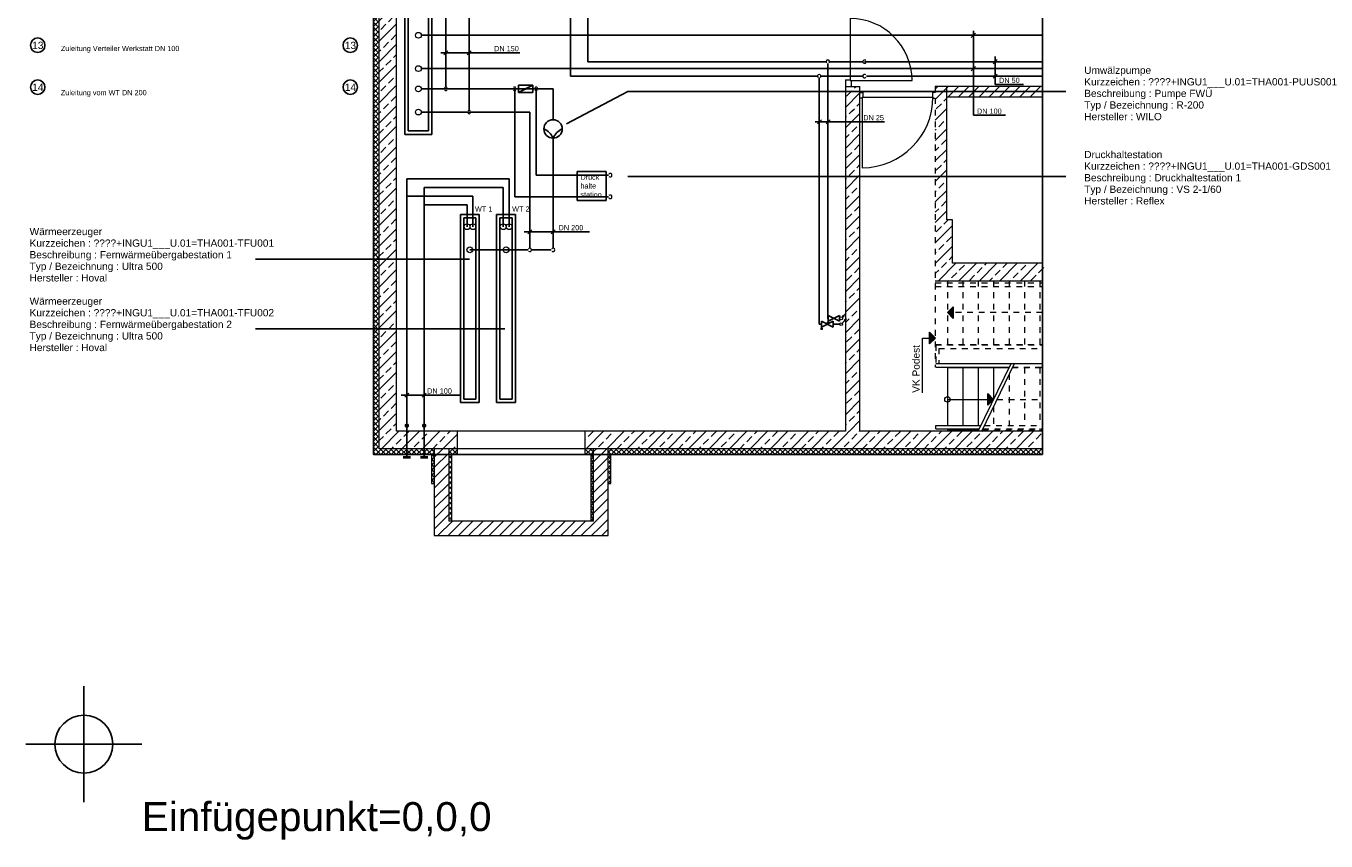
# Model space of a CAD drawing. Header units: metres. Extents: x 0 to 22.4, y 0 to 24.8.
# Tile 1 of 2: x 0 to 22.4, y 0 to 14.1. Entities that reach past the tile are written whole.
import ezdxf
from ezdxf.enums import TextEntityAlignment as Align

# ---------------------------------------------------------------- set-up
doc = ezdxf.new("R2010")
doc.units = ezdxf.units.M
doc.linetypes.add('Continous_Ausgezogen', pattern=[0])
doc.linetypes.add('Punkt2', pattern=[0.04, 0, -0.04])
doc.layers.get('0').update_dxf_attribs({"lineweight": 0})
for name, color, linetype in [('003ARCH_A', 7, 'Continuous'), ('004SON_SON', 7, 'Continuous'), ('004TGA_H', 254, 'Continuous'), ('004TX_NUL', 20, 'Continuous'), ('004TX_TXT', 7, 'Continuous')]:
    doc.layers.add(name, color=color, linetype=linetype)
doc.styles.add('ARIAL', font='arial.ttf')
doc.styles.get("Standard").update_dxf_attribs({"font": 'arial.ttf'})
pattern_1 = [(45, (61.76688, 31.68673), (-0.08838835, 0.08838835), [])]
pattern_2 = [(45, (61.76688, 31.68673), (-0.1767767, 0.1767767), []), (45, (61.94365, 31.68673), (-0.1767767, 0.1767767), [0.125, -0.0625])]
pattern_3 = [(45, (61.766877, 31.686726), (-0.044194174, 0.044194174), []), (135, (61.766877, 31.686726), (-0.044194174, -0.044194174), [])]

# ---------------------------------------------------------------- blocks, each defined once
blk = doc.blocks.new('Wärmeerzeuger KG400.020.010.110')
for s, p in [('Wärmeerzeuger', (0, 0)), ('Kurzzeichen : ', (0, -0.2)), ('Beschreibung : ', (0, -0.4)), ('Typ / Bezeichnung : ', (0, -0.6)), ('Hersteller : ', (0, -0.8))]:
    blk.add_text(s, height=0.125).set_placement(p)
at = {"flags": 1}
for tag, p in [('NUMMER', (0, 0)), ('KURZTEXT', (0, 0)), ('MB.100.10.110', (0, -0.8)), ('MB.100.20.500', (0, -0.8)), ('KG400.099.003.100', (0, -0.8)), ('KG400.099.004.210', (0, -0.8)), ('KG400.099.004.200', (0, -0.8)), ('KG400.020.009.100', (0, -0.8)), ('MB.100.20.110', (0, -0.8)), ('MB.100.20.100', (0, -0.8)), ('MB.100.90.100', (0, -0.8))]:
    blk.add_attdef(tag, p, '', height=0.125, dxfattribs=at)
for tag, p in [('MB.100.110.100', (1.106, -0.2)), ('MB.100.110.110', (1.213, -0.4)), ('MB.100.20.120', (0.893, -0.8)), ('MB.100.10.100', (1.592, -0.6))]:
    blk.add_attdef(tag, p, '', height=0.125)
blk = doc.blocks.new('Umwälzpumpe KG400.099.100')
for s, p in [('Umwälzpumpe', (0, 0)), ('Kurzzeichen : ', (0, -0.2)), ('Beschreibung : ', (0, -0.4)), ('Typ / Bezeichnung : ', (0, -0.6)), ('Hersteller : ', (0, -0.8))]:
    blk.add_text(s, height=0.125).set_placement(p)
at = {"flags": 1}
for tag, p in [('NUMMER', (0, 0)), ('KURZTEXT', (0, 0)), ('MB.100.10.110', (0, -0.8)), ('MB.100.20.500', (0, -0.8)), ('KG400.099.003.500', (0, -0.8)), ('KG400.099.003.103', (0, -0.8)), ('KG400.099.003.167', (0, -0.8)), ('KG400.099.003.166', (0, -0.8)), ('KG400.099.003.307', (0, -0.8)), ('MB.100.20.110', (0, -0.8)), ('MB.100.20.100', (0, -0.8)), ('MB.100.90.100', (0, -0.8))]:
    blk.add_attdef(tag, p, '', height=0.125, dxfattribs=at)
for tag, p in [('MB.100.110.100', (1.106, -0.2)), ('MB.100.110.110', (1.213, -0.4)), ('MB.100.20.120', (0.893, -0.8)), ('MB.100.10.100', (1.592, -0.6))]:
    blk.add_attdef(tag, p, '', height=0.125)
blk = doc.blocks.new('Druckhaltestation KG400.099.120')
for s, p in [('Druckhaltestation', (0, 0)), ('Kurzzeichen : ', (0, -0.2)), ('Beschreibung : ', (0, -0.4)), ('Typ / Bezeichnung : ', (0, -0.6)), ('Hersteller : ', (0, -0.8))]:
    blk.add_text(s, height=0.125).set_placement(p)
at = {"flags": 1}
for tag, p in [('NUMMER', (0, 0)), ('KURZTEXT', (0, 0)), ('MB.100.10.110', (0, -0.8)), ('MB.100.20.500', (0, -0.8)), ('KG400.099.003.500', (0, -0.8)), ('KG400.099.003.103', (0, -0.8)), ('KG400.099.003.307', (0, -0.8)), ('KG400.099.002.120', (0, -0.8)), ('KG400.099.003.305', (0, -0.8)), ('KG400.099.002.125', (0, -0.8)), ('MB.100.20.110', (0, -0.8)), ('MB.100.20.100', (0, -0.8)), ('MB.100.90.100', (0, -0.8))]:
    blk.add_attdef(tag, p, '', height=0.125, dxfattribs=at)
for tag, p in [('MB.100.110.100', (1.106, -0.2)), ('MB.100.110.110', (1.213, -0.4)), ('MB.100.20.120', (0.893, -0.8)), ('MB.100.10.100', (1.592, -0.6))]:
    blk.add_attdef(tag, p, '', height=0.125)

msp = doc.modelspace()

# ---------------------------------------------------------------- hatches: boundary and pattern name
at = {"layer": '003ARCH_A', "linetype": 'Continuous', "lineweight": 5}
h = msp.add_hatch(dxfattribs=at)
h.set_pattern_fill('ANSI37_1', color=9, style=0, pattern_type=2)
h.set_pattern_definition(pattern_3)
h.paths.add_polyline_path([(6.1, 24.815), (6, 24.815), (6, 6.717), (6.1, 6.817)])
h = msp.add_hatch(dxfattribs=at)
h.set_pattern_fill('ANSI33_1', color=9, style=0, pattern_type=2)
h.set_pattern_definition(pattern_2)
h.paths.add_polyline_path([(6.1, 24.817), (6.1, 6.817), (6.4, 7.117), (6.4, 24.517)])
h = msp.add_hatch(dxfattribs=at)
h.set_pattern_fill('ANSI33_1', color=9, style=0, pattern_type=2)
h.set_pattern_definition(pattern_2)
h.paths.add_polyline_path([(14.4, 13.067), (14.15, 13.067), (14.15, 12.642), (14.4, 12.642)])
h = msp.add_hatch(dxfattribs=at)
h.set_pattern_fill('ANSI33_1', color=9, style=0, pattern_type=2)
h.set_pattern_definition(pattern_2)
h.paths.add_polyline_path([(15.7, 12.867), (15.9, 13.067), (15.7, 13.067)])
h = msp.add_hatch(dxfattribs=at)
h.set_pattern_fill('ANSI33_1', color=9, style=0, pattern_type=2)
h.set_pattern_definition(pattern_2)
h.paths.add_polyline_path([(15.9, 10.767), (15.9, 13.067), (15.7, 12.867), (15.7, 10.767)])
h = msp.add_hatch(dxfattribs=at)
h.set_pattern_fill('ANSI33_1', color=9, style=0, pattern_type=2)
h.set_pattern_definition(pattern_2)
h.paths.add_polyline_path([(14.4, 7.117), (14.4, 12.642), (14.15, 12.642), (14.15, 7.117)])
h = msp.add_hatch(dxfattribs=at)
h.set_pattern_fill('ANSI33_1', color=9, style=0, pattern_type=2)
h.set_pattern_definition(pattern_2)
h.paths.add_polyline_path([(15.7, 10.767), (15.7, 9.717), (16, 10.017), (16, 10.767)])
at = {"layer": '003ARCH_A', "linetype": 'Continuous', "lineweight": 0}
for points in [[(15.91, 9.167), (16.01, 9.267), (16.01, 9.067)], [(15.701, 8.727), (15.601, 8.627), (15.601, 8.827)], [(16.708, 7.667), (16.608, 7.567), (16.608, 7.767)]]:
    msp.add_hatch(color=9, dxfattribs=at).paths.add_polyline_path(points, flags=0)
at = {"layer": '003ARCH_A', "linetype": 'Continuous', "lineweight": 5}
h = msp.add_hatch(dxfattribs=at)
h.set_pattern_fill('ANSI33_1', color=9, style=0, pattern_type=2)
h.set_pattern_definition(pattern_2)
h.paths.add_polyline_path([(6.4, 7.117), (6.1, 6.817), (7.45, 6.817), (7.45, 7.117)])
h = msp.add_hatch(dxfattribs=at)
h.set_pattern_fill('ANSI33_1', color=9, style=0, pattern_type=2)
h.set_pattern_definition(pattern_2)
h.paths.add_polyline_path([(9.65, 7.117), (9.65, 6.817), (14.15, 6.817), (14.15, 7.117)])
h = msp.add_hatch(dxfattribs=at)
h.set_pattern_fill('ANSI37_1', color=9, style=0, pattern_type=2)
h.set_pattern_definition(pattern_3)
h.paths.add_polyline_path([(7.05, 6.817), (6.1, 6.817), (6, 6.717), (7, 6.717)])
h = msp.add_hatch(dxfattribs=at)
h.set_pattern_fill('ANSI37_1', color=9, style=0, pattern_type=2)
h.set_pattern_definition(pattern_3)
h.paths.add_polyline_path([(7, 6.717), (7, 6.217), (7.05, 6.217), (7.05, 6.817)])
h = msp.add_hatch(dxfattribs=at)
h.set_pattern_fill('ANSI31_1', color=9, style=0, pattern_type=2)
h.set_pattern_definition(pattern_1)
h.paths.add_polyline_path([(7.05, 6.817), (7.05, 5.317), (7.3, 5.567), (7.3, 6.817)])
h = msp.add_hatch(dxfattribs=at)
h.set_pattern_fill('ANSI37_1', color=9, style=0, pattern_type=2)
h.set_pattern_definition(pattern_3)
h.paths.add_polyline_path([(7.35, 6.717), (7.45, 6.717), (7.45, 6.817), (7.3, 6.817)])
h = msp.add_hatch(dxfattribs=at)
h.set_pattern_fill('ANSI37_1', color=9, style=0, pattern_type=2)
h.set_pattern_definition(pattern_3)
h.paths.add_polyline_path([(7.3, 6.817), (7.3, 5.567), (7.35, 5.567), (7.35, 6.717)])
h = msp.add_hatch(dxfattribs=at)
h.set_pattern_fill('ANSI37_1', color=9, style=0, pattern_type=2)
h.set_pattern_definition(pattern_3)
h.paths.add_polyline_path([(9.65, 6.717), (9.75, 6.717), (9.8, 6.817), (9.65, 6.817)])
h = msp.add_hatch(dxfattribs=at)
h.set_pattern_fill('ANSI37_1', color=9, style=0, pattern_type=2)
h.set_pattern_definition(pattern_3)
h.paths.add_polyline_path([(9.75, 6.717), (9.75, 5.567), (9.8, 5.567), (9.8, 6.817)])
h = msp.add_hatch(dxfattribs=at)
h.set_pattern_fill('ANSI31_1', color=9, style=0, pattern_type=2)
h.set_pattern_definition(pattern_1)
h.paths.add_polyline_path([(10.05, 5.317), (10.05, 6.817), (9.8, 6.817), (9.8, 5.567)])
h = msp.add_hatch(dxfattribs=at)
h.set_pattern_fill('ANSI37_1', color=9, style=0, pattern_type=2)
h.set_pattern_definition(pattern_3)
h.paths.add_polyline_path([(10.05, 6.817), (10.05, 6.217), (10.1, 6.217), (10.1, 6.717)])
h = msp.add_hatch(dxfattribs=at)
h.set_pattern_fill('ANSI31_1', color=9, style=0, pattern_type=2)
h.set_pattern_definition(pattern_1)
h.paths.add_polyline_path([(7.05, 5.317), (10.05, 5.317), (9.8, 5.567), (7.3, 5.567)])
at = {"layer": '004TGA_H', "linetype": 'ByBlock'}
h = msp.add_hatch(color=0, dxfattribs=at)
h.paths.add_polyline_path([(8.633, 13.027, 0.116434), (8.633, 13.029), (8.622, 13.024, 0.791418)])
h.paths.add_polyline_path([(8.621, 13.027, 0.116434), (8.622, 13.024), (8.633, 13.029, 0.791418)])

# ---------------------------------------------------------------- linework, layer by layer
at = {"color": 7}
for p, q in [((16.393, 13.987), (16.322, 13.916)), ((7.285, 13.686), (7.215, 13.616)), ((7.685, 13.686), (7.615, 13.616)), ((16.699, 13.461), (16.77, 13.532)), ((16.393, 13.412), (16.322, 13.341)), ((16.699, 13.211), (16.77, 13.282)), ((13.665, 12.422), (13.736, 12.493)), ((13.815, 12.422), (13.886, 12.493)), ((8.735, 10.595), (8.665, 10.524)), ((9.135, 10.595), (9.065, 10.524)), ((14.092, 9.084), (14.163, 9.155)), ((14.092, 9.084), (14.11, 9.12)), ((14.092, 9.084), (14.128, 9.102)), ((14.164, 9.056), (14.092, 8.984)), ((14.11, 9.12), (14.128, 9.102)), ((14.164, 9.056), (14.129, 9.038)), ((14.146, 9.021), (14.129, 9.038)), ((14.164, 9.056), (14.146, 9.021)), ((6.54, 7.705), (6.61, 7.776)), ((6.84, 7.705), (6.91, 7.776)), ((6.638, 6.677), (6.513, 6.677)), ((6.638, 6.652), (6.513, 6.652)), ((6.938, 6.677), (6.813, 6.677)), ((6.938, 6.652), (6.813, 6.652))]:
    msp.add_line(p, q, dxfattribs=at)
at = {"color": 7, "linetype": 'Continuous'}
for centre in [(6.775, 13.952), (6.775, 13.377), (6.775, 13.027), (6.775, 12.627), (7.615, 10.649), (7.718, 10.649), (8.24, 10.649), (8.343, 10.649), (7.663, 10.249), (8.288, 10.249)]:
    msp.add_circle(centre, 0.05, dxfattribs=at)
at = {"color": 7}
for centre in [(14.075, 9.067), (14.075, 8.967)]:
    msp.add_circle(centre, 0.025, dxfattribs=at)
at = {"color": 7, "linetype": 'Continuous'}
for centre, start, end in [((13.846, 13.497), 311.8103, 228.1897), ((14.48, 13.497), 41.8103, 318.1897), ((13.696, 13.247), 311.8103, 228.1897), ((14.48, 13.247), 41.8103, 318.1897), ((7.25, 13.027), 41.8103, 138.1897), ((8.438, 13.027), 41.8103, 138.1897), ((8.808, 13.027), 41.8103, 138.1897), ((7.25, 13.027), 221.8103, 318.1897), ((8.438, 13.027), 221.8103, 318.1897), ((8.808, 13.027), 221.8103, 318.1897), ((7.65, 12.627), 41.8103, 138.1897), ((7.65, 12.627), 221.8103, 318.1897), ((10.088, 11.537), 221.8103, 138.1897), ((10.088, 11.166), 221.8103, 138.1897), ((8.7, 10.249), 221.8103, 138.1897), ((9.1, 10.249), 221.8103, 138.1897), ((6.575, 7.217), 131.8103, 48.1897), ((6.875, 7.217), 131.8103, 48.1897)]:
    msp.add_arc(centre, 0.03, start, end, dxfattribs=at)
at = {"color": 7}
for points in [[(14.092, 9.084), (14.128, 9.102), (14.11, 9.12)], [(14.164, 9.056), (14.129, 9.038), (14.146, 9.021)]]:
    msp.add_solid(points, dxfattribs=at)
at = {"layer": '003ARCH_A', "color": 9, "linetype": 'Continuous', "lineweight": 5}
for p, q in [((6, 24.815), (6, 6.717)), ((6.1, 6.817), (6.1, 24.817)), ((6.4, 7.117), (6.4, 24.517)), ((14.15, 13.182), (14.15, 7.117)), ((14.15, 13.067), (14.4, 13.067)), ((14.4, 7.117), (14.4, 13.067)), ((17.55, 13.067), (15.7, 13.067)), ((15.9, 13.043), (15.923, 13.067)), ((15.9, 10.767), (15.9, 13.067)), ((15.925, 12.892), (16.1, 13.067)), ((16.102, 12.892), (16.277, 13.067)), ((16.278, 12.892), (16.453, 13.067)), ((16.455, 12.892), (16.63, 13.067)), ((16.632, 12.892), (16.807, 13.067)), ((16.809, 12.892), (16.984, 13.067)), ((16.986, 12.892), (17.161, 13.067)), ((17.162, 12.892), (17.337, 13.067)), ((17.339, 12.892), (17.514, 13.067)), ((15.9, 12.892), (17.55, 12.892)), ((16, 10.767), (15.9, 10.767)), ((16, 10.017), (16, 10.767)), ((15.755, 9.717), (16.055, 10.017)), ((17.55, 10.017), (16, 10.017)), ((16.109, 9.717), (16.409, 10.017)), ((16.114, 9.899), (16.203, 9.987)), ((16.424, 9.855), (16.512, 9.943)), ((16.462, 9.717), (16.762, 10.017)), ((16.556, 9.987), (16.585, 10.017)), ((16.733, 9.811), (16.821, 9.899)), ((16.816, 9.717), (17.116, 10.017)), ((16.866, 9.943), (16.939, 10.017)), ((17.169, 9.717), (17.469, 10.017)), ((17.175, 9.899), (17.263, 9.987)), ((17.484, 9.855), (17.573, 9.943)), ((15.7, 9.717), (17.55, 9.717)), ((15.932, 9.717), (15.938, 9.722)), ((15.982, 9.766), (16.07, 9.855)), ((16.291, 9.722), (16.379, 9.811)), ((16.639, 9.717), (16.689, 9.766)), ((16.993, 9.717), (16.998, 9.722)), ((17.042, 9.766), (17.131, 9.855)), ((17.352, 9.722), (17.44, 9.811)), ((15.478, 7.782), (15.478, 8.727)), ((15.71, 8.287), (17.55, 8.287)), ((15.71, 8.227), (16.979, 8.227)), ((15.91, 8.217), (15.91, 7.217)), ((15.91, 8.217), (16.974, 8.217)), ((16.176, 8.217), (16.176, 7.217)), ((16.442, 7.117), (17.008, 8.287)), ((16.442, 8.217), (16.442, 7.217)), ((16.503, 7.117), (17.069, 8.287)), ((16.708, 8.217), (16.708, 7.667)), ((15.71, 7.217), (16.49, 7.217)), ((15.71, 7.157), (15.71, 7.217)), ((14.15, 7.117), (6.4, 7.117)), ((7.45, 6.717), (7.45, 7.117)), ((9.65, 7.117), (9.65, 6.717)), ((14.15, 7.051), (14.216, 7.117)), ((14.169, 6.717), (14.569, 7.117)), ((14.258, 6.982), (14.347, 7.071)), ((14.391, 7.115), (14.393, 7.117)), ((17.55, 7.117), (14.4, 7.117)), ((14.523, 6.717), (14.923, 7.117)), ((14.567, 6.938), (14.656, 7.026)), ((14.7, 7.071), (14.746, 7.117)), ((14.876, 6.717), (15.276, 7.117)), ((14.877, 6.894), (14.965, 6.982)), ((15.009, 7.026), (15.098, 7.115)), ((15.23, 6.717), (15.63, 7.117)), ((15.319, 6.982), (15.407, 7.071)), ((15.451, 7.115), (15.453, 7.117)), ((15.584, 6.717), (15.984, 7.117)), ((15.628, 6.938), (15.717, 7.026)), ((15.71, 7.157), (16.466, 7.157)), ((15.761, 7.071), (15.807, 7.117)), ((15.91, 7.157), (15.91, 7.137)), ((15.91, 7.137), (16.452, 7.137)), ((15.937, 6.717), (16.337, 7.117)), ((15.938, 6.894), (16.026, 6.982)), ((16.07, 7.026), (16.158, 7.115)), ((16.176, 7.157), (16.176, 7.137)), ((16.291, 6.717), (16.691, 7.117)), ((16.379, 6.982), (16.468, 7.071)), ((16.442, 7.157), (16.442, 7.137)), ((16.512, 7.115), (16.514, 7.117)), ((16.689, 6.938), (16.777, 7.026)), ((16.744, 6.817), (17.044, 7.117)), ((16.821, 7.071), (16.867, 7.117)), ((16.998, 6.717), (17.398, 7.117)), ((16.998, 6.894), (17.087, 6.982)), ((17.131, 7.026), (17.219, 7.115)), ((17.44, 6.982), (17.529, 7.071)), ((17.55, 6.817), (6.1, 6.817)), ((7.05, 6.817), (7.05, 5.317)), ((7.3, 6.817), (7.3, 5.567)), ((9.8, 5.567), (9.8, 6.817)), ((10.05, 5.317), (10.05, 6.817)), ((10.072, 6.773), (10.115, 6.817)), ((10.193, 6.717), (10.093, 6.817)), ((10.103, 6.717), (10.203, 6.817)), ((10.281, 6.717), (10.181, 6.817)), ((10.192, 6.717), (10.292, 6.817)), ((10.369, 6.717), (10.269, 6.817)), ((10.28, 6.717), (10.38, 6.817)), ((10.458, 6.717), (10.358, 6.817)), ((10.369, 6.717), (10.469, 6.817)), ((10.546, 6.717), (10.446, 6.817)), ((10.457, 6.717), (10.557, 6.817)), ((10.635, 6.717), (10.535, 6.817)), ((10.545, 6.717), (10.645, 6.817)), ((10.723, 6.717), (10.623, 6.817)), ((10.634, 6.717), (10.734, 6.817)), ((10.811, 6.717), (10.711, 6.817)), ((10.722, 6.717), (10.822, 6.817)), ((10.9, 6.717), (10.8, 6.817)), ((10.811, 6.717), (10.911, 6.817)), ((10.988, 6.717), (10.888, 6.817)), ((10.899, 6.717), (10.999, 6.817)), ((11.077, 6.717), (10.977, 6.817)), ((10.987, 6.717), (11.087, 6.817)), ((11.165, 6.717), (11.065, 6.817)), ((11.076, 6.717), (11.176, 6.817)), ((11.253, 6.717), (11.153, 6.817)), ((11.164, 6.717), (11.264, 6.817)), ((11.342, 6.717), (11.242, 6.817)), ((11.253, 6.717), (11.353, 6.817)), ((11.43, 6.717), (11.33, 6.817)), ((11.341, 6.717), (11.441, 6.817)), ((11.519, 6.717), (11.419, 6.817)), ((11.429, 6.717), (11.529, 6.817)), ((11.607, 6.717), (11.507, 6.817)), ((11.518, 6.717), (11.618, 6.817)), ((11.695, 6.717), (11.595, 6.817)), ((11.606, 6.717), (11.706, 6.817)), ((11.784, 6.717), (11.684, 6.817)), ((11.694, 6.717), (11.794, 6.817)), ((11.872, 6.717), (11.772, 6.817)), ((11.783, 6.717), (11.883, 6.817)), ((11.96, 6.717), (11.86, 6.817)), ((11.871, 6.717), (11.971, 6.817)), ((12.049, 6.717), (11.949, 6.817)), ((11.96, 6.717), (12.06, 6.817)), ((12.137, 6.717), (12.037, 6.817)), ((12.048, 6.717), (12.148, 6.817)), ((12.226, 6.717), (12.126, 6.817)), ((12.136, 6.717), (12.236, 6.817)), ((12.314, 6.717), (12.214, 6.817)), ((12.225, 6.717), (12.325, 6.817)), ((12.402, 6.717), (12.302, 6.817)), ((12.313, 6.717), (12.413, 6.817)), ((12.491, 6.717), (12.391, 6.817)), ((12.402, 6.717), (12.502, 6.817)), ((12.579, 6.717), (12.479, 6.817)), ((12.49, 6.717), (12.59, 6.817)), ((12.668, 6.717), (12.568, 6.817)), ((12.578, 6.717), (12.678, 6.817)), ((12.756, 6.717), (12.656, 6.817)), ((12.667, 6.717), (12.767, 6.817)), ((12.844, 6.717), (12.744, 6.817)), ((12.755, 6.717), (12.855, 6.817)), ((12.933, 6.717), (12.833, 6.817)), ((12.844, 6.717), (12.944, 6.817)), ((13.021, 6.717), (12.921, 6.817)), ((12.932, 6.717), (13.032, 6.817)), ((13.109, 6.717), (13.009, 6.817)), ((13.02, 6.717), (13.12, 6.817)), ((13.198, 6.717), (13.098, 6.817)), ((13.109, 6.717), (13.209, 6.817)), ((13.286, 6.717), (13.186, 6.817)), ((13.197, 6.717), (13.297, 6.817)), ((13.375, 6.717), (13.275, 6.817)), ((13.285, 6.717), (13.385, 6.817)), ((13.463, 6.717), (13.363, 6.817)), ((13.374, 6.717), (13.474, 6.817)), ((13.551, 6.717), (13.451, 6.817)), ((13.462, 6.717), (13.562, 6.817)), ((13.64, 6.717), (13.54, 6.817)), ((13.551, 6.717), (13.651, 6.817)), ((13.728, 6.717), (13.628, 6.817)), ((13.639, 6.717), (13.739, 6.817)), ((13.817, 6.717), (13.717, 6.817)), ((13.727, 6.717), (13.827, 6.817)), ((13.905, 6.717), (13.805, 6.817)), ((13.816, 6.717), (13.916, 6.817)), ((13.993, 6.717), (13.893, 6.817)), ((13.904, 6.717), (14.004, 6.817)), ((14.082, 6.717), (13.982, 6.817)), ((13.993, 6.717), (14.093, 6.817)), ((14.17, 6.717), (14.07, 6.817)), ((14.081, 6.717), (14.181, 6.817)), ((14.15, 6.874), (14.214, 6.938)), ((14.259, 6.717), (14.159, 6.817)), ((14.347, 6.717), (14.247, 6.817)), ((14.258, 6.717), (14.358, 6.817)), ((14.435, 6.717), (14.335, 6.817)), ((14.346, 6.717), (14.523, 6.894)), ((14.524, 6.717), (14.424, 6.817)), ((14.435, 6.717), (14.535, 6.817)), ((14.612, 6.717), (14.512, 6.817)), ((14.7, 6.717), (14.6, 6.817)), ((14.611, 6.717), (14.711, 6.817)), ((14.789, 6.717), (14.689, 6.817)), ((14.7, 6.717), (14.833, 6.85)), ((14.877, 6.717), (14.777, 6.817)), ((14.788, 6.717), (14.888, 6.817)), ((14.966, 6.717), (14.866, 6.817)), ((15.054, 6.717), (14.954, 6.817)), ((14.965, 6.717), (15.065, 6.817)), ((15.142, 6.717), (15.042, 6.817)), ((15.053, 6.717), (15.153, 6.817)), ((15.231, 6.717), (15.131, 6.817)), ((15.142, 6.717), (15.242, 6.817)), ((15.186, 6.85), (15.275, 6.938)), ((15.319, 6.717), (15.219, 6.817)), ((15.408, 6.717), (15.308, 6.817)), ((15.318, 6.717), (15.418, 6.817)), ((15.496, 6.717), (15.396, 6.817)), ((15.407, 6.717), (15.507, 6.817)), ((15.584, 6.717), (15.484, 6.817)), ((15.495, 6.717), (15.595, 6.817)), ((15.507, 6.817), (15.584, 6.894)), ((15.673, 6.717), (15.573, 6.817)), ((15.761, 6.717), (15.661, 6.817)), ((15.672, 6.717), (15.772, 6.817)), ((15.85, 6.717), (15.75, 6.817)), ((15.76, 6.717), (15.893, 6.85)), ((15.938, 6.717), (15.838, 6.817)), ((15.849, 6.717), (15.949, 6.817)), ((16.026, 6.717), (15.926, 6.817)), ((16.115, 6.717), (16.015, 6.817)), ((16.025, 6.717), (16.125, 6.817)), ((16.203, 6.717), (16.103, 6.817)), ((16.114, 6.717), (16.214, 6.817)), ((16.291, 6.717), (16.191, 6.817)), ((16.202, 6.717), (16.302, 6.817)), ((16.247, 6.85), (16.335, 6.938)), ((16.38, 6.717), (16.28, 6.817)), ((16.468, 6.717), (16.368, 6.817)), ((16.379, 6.717), (16.479, 6.817)), ((16.557, 6.717), (16.457, 6.817)), ((16.467, 6.717), (16.645, 6.894)), ((16.645, 6.717), (16.545, 6.817)), ((16.556, 6.717), (16.656, 6.817)), ((16.733, 6.717), (16.633, 6.817)), ((16.644, 6.717), (16.744, 6.817)), ((16.822, 6.717), (16.722, 6.817)), ((16.733, 6.717), (16.833, 6.817)), ((16.91, 6.717), (16.81, 6.817)), ((16.821, 6.717), (16.954, 6.85)), ((16.999, 6.717), (16.899, 6.817)), ((16.909, 6.717), (17.009, 6.817)), ((17.087, 6.717), (16.987, 6.817)), ((17.175, 6.717), (17.075, 6.817)), ((17.086, 6.717), (17.186, 6.817)), ((17.264, 6.717), (17.164, 6.817)), ((17.175, 6.717), (17.275, 6.817)), ((17.352, 6.717), (17.252, 6.817)), ((17.263, 6.717), (17.363, 6.817)), ((17.308, 6.85), (17.396, 6.938)), ((17.441, 6.717), (17.341, 6.817)), ((17.351, 6.717), (17.451, 6.817)), ((17.529, 6.717), (17.429, 6.817)), ((17.44, 6.717), (17.54, 6.817)), ((7, 6.717), (7, 6.217)), ((7.35, 5.567), (7.35, 6.717)), ((9.75, 6.717), (9.75, 5.567)), ((10.104, 6.717), (10.096, 6.725)), ((10.1, 6.217), (10.1, 6.717)), ((7, 6.217), (7.05, 6.217)), ((10.05, 6.217), (10.1, 6.217)), ((9.8, 5.567), (7.3, 5.567)), ((7.05, 5.317), (10.05, 5.317))]:
    msp.add_line(p, q, dxfattribs=at)
at = {"layer": '003ARCH_A', "color": 9, "linetype": 'Continous_Ausgezogen', "lineweight": 0}
for p, q in [((14.23, 15.312), (14.23, 13.172)), ((14.15, 13.182), (14.23, 13.182)), ((14.23, 13.172), (15.3, 13.172)), ((14.25, 13.172), (14.25, 13.067)), ((14.4, 12.967), (14.45, 12.967)), ((14.44, 12.867), (14.4, 12.867)), ((14.44, 12.887), (15.66, 12.887)), ((14.44, 12.887), (14.44, 11.667)), ((14.45, 12.967), (14.45, 12.887)), ((15.7, 12.967), (15.65, 12.967)), ((15.65, 12.967), (15.65, 12.887)), ((15.66, 12.887), (15.66, 12.867)), ((15.66, 12.867), (15.7, 12.867)), ((15.91, 9.167), (16.01, 9.267)), ((16.01, 9.267), (16.01, 9.067)), ((15.91, 9.167), (16.01, 9.067)), ((15.701, 8.727), (15.601, 8.827)), ((15.601, 8.627), (15.601, 8.827)), ((15.478, 8.727), (15.601, 8.727)), ((15.701, 8.727), (15.601, 8.627)), ((15.91, 7.667), (16.608, 7.667)), ((16.708, 7.667), (16.608, 7.767)), ((16.608, 7.567), (16.608, 7.767)), ((16.708, 7.667), (16.608, 7.567))]:
    msp.add_line(p, q, dxfattribs=at)
at = {"layer": '003ARCH_A', "color": 9, "linetype": 'Punkt2', "lineweight": 5}
for p, q in [((15.7, 13.067), (15.7, 8.227)), ((15.7, 9.677), (17.55, 9.677)), ((15.91, 9.717), (15.91, 8.617)), ((16.176, 9.717), (16.176, 8.617)), ((16.442, 9.717), (16.442, 8.617)), ((16.708, 9.717), (16.708, 8.617)), ((16.974, 9.717), (16.974, 8.617)), ((17.24, 9.717), (17.24, 8.617)), ((17.506, 9.717), (17.506, 8.617)), ((15.7, 9.617), (17.55, 9.617)), ((15.7, 8.617), (17.55, 8.617)), ((15.71, 8.607), (17.55, 8.607)), ((15.71, 8.607), (15.71, 8.227)), ((15.76, 8.547), (17.55, 8.547)), ((15.76, 8.547), (15.76, 8.277)), ((16.974, 8.106), (16.974, 7.217)), ((17.027, 8.217), (17.55, 8.217)), ((17.032, 8.227), (17.55, 8.227)), ((17.24, 8.217), (17.24, 7.217)), ((17.506, 8.217), (17.506, 7.217)), ((16.708, 7.547), (16.708, 7.217)), ((16.55, 7.217), (17.55, 7.217)), ((16.512, 7.137), (17.55, 7.137)), ((16.527, 7.157), (17.55, 7.157)), ((17.506, 7.167), (17.506, 7.117))]:
    msp.add_line(p, q, dxfattribs=at)
at = {"layer": '003ARCH_A', "color": 9, "linetype": 'Punkt2', "lineweight": 0}
for p, q in [((17.55, 9.167), (16.01, 9.167)), ((16.765, 7.667), (17.55, 7.667))]:
    msp.add_line(p, q, dxfattribs=at)
at = {"layer": '003ARCH_A', "color": 9}
msp.add_line((6, 6.717), (17.55, 6.717), dxfattribs=at)
msp.add_lwpolyline([(6, 24.815), (17.55, 24.815), (17.55, 6.717), (6, 6.717)], close=True, dxfattribs=at)
at = {"layer": '003ARCH_A', "color": 9, "linetype": 'Continuous', "lineweight": 5}
msp.add_circle((15.91, 7.667), 0.047, dxfattribs=at)
at = {"layer": '003ARCH_A', "color": 9, "linetype": 'Continous_Ausgezogen', "lineweight": 0}
for centre, radius, start, end in [((14.23, 13.172), 1.07, 0, 90), ((14.44, 12.887), 1.22, 270, 0)]:
    msp.add_arc(centre, radius, start, end, dxfattribs=at)
at = {"layer": '004SON_SON', "color": 211}
for p, q in [((6.875, 6.677), (6.875, 11.323)), ((8.24, 11.323), (6.875, 11.323)), ((8.24, 10.649), (8.24, 11.323)), ((7.615, 11.025), (6.875, 11.025)), ((7.615, 10.649), (7.615, 11.025))]:
    msp.add_line(p, q, dxfattribs=at)
at = {"layer": '004TGA_H', "color": 160}
for p, q in [((9.7, 13.497), (9.7, 18.05)), ((7.25, 17.075), (7.25, 13.057)), ((6.825, 13.952), (17.55, 13.952)), ((13.816, 13.497), (9.7, 13.497)), ((13.876, 13.497), (14.45, 13.497)), ((14.48, 13.497), (17.55, 13.497)), ((13.846, 13.467), (13.846, 9.067)), ((6.825, 13.027), (9.1, 13.027)), ((8.438, 11.166), (8.438, 13.027)), ((8.808, 11.537), (8.808, 13.027)), ((9.1, 13.027), (9.1, 12.496)), ((9.1, 12.178), (9.1, 10.279)), ((10.058, 11.537), (8.808, 11.537)), ((10.058, 11.166), (8.438, 11.166)), ((8.73, 10.249), (9.07, 10.249)), ((13.848, 9.067), (13.846, 9.067))]:
    msp.add_line(p, q, dxfattribs=at)
at = {"layer": '004TGA_H', "color": 20}
for p, q in [((9.4, 17.725), (9.4, 13.247)), ((7.65, 17.4), (7.65, 12.657)), ((6.825, 13.377), (17.55, 13.377)), ((13.666, 13.247), (9.4, 13.247)), ((13.726, 13.247), (14.45, 13.247)), ((14.51, 13.247), (17.55, 13.247)), ((13.696, 13.217), (13.696, 8.967)), ((6.825, 12.627), (8.7, 12.627)), ((8.7, 12.627), (8.7, 10.279)), ((7.663, 10.249), (8.67, 10.249)), ((13.736, 8.967), (13.696, 8.967)), ((14.05, 8.967), (13.936, 8.967))]:
    msp.add_line(p, q, dxfattribs=at)
at = {"layer": '004TGA_H', "color": 254}
for p, q in [((6.54, 15.912), (6.54, 12.242)), ((6.6, 15.852), (6.6, 12.302)), ((6.95, 15.852), (6.95, 12.302)), ((7.01, 15.912), (7.01, 12.242)), ((6.54, 12.242), (7.01, 12.242)), ((6.6, 12.302), (6.95, 12.302)), ((10.016, 11.602), (9.516, 11.602)), ((9.516, 11.602), (9.516, 11.102)), ((10.016, 11.102), (10.016, 11.602)), ((9.516, 11.102), (10.016, 11.102)), ((7.825, 10.857), (7.5, 10.857)), ((7.5, 10.857), (7.5, 7.617)), ((7.558, 10.799), (7.558, 7.674)), ((7.768, 10.799), (7.558, 10.799)), ((7.768, 7.674), (7.768, 10.799)), ((7.825, 7.617), (7.825, 10.857)), ((8.45, 10.857), (8.125, 10.857)), ((8.125, 10.857), (8.125, 7.617)), ((8.183, 10.799), (8.183, 7.674)), ((8.393, 10.799), (8.183, 10.799)), ((8.393, 7.674), (8.393, 10.799)), ((8.45, 7.617), (8.45, 10.857)), ((7.558, 7.674), (7.768, 7.674)), ((8.183, 7.674), (8.393, 7.674)), ((7.5, 7.617), (7.825, 7.617)), ((8.125, 7.617), (8.45, 7.617))]:
    msp.add_line(p, q, dxfattribs=at)
at = {"layer": '004TGA_H', "color": 0, "linetype": 'ByBlock'}
for p, q in [((8.502, 13.089), (8.752, 13.089)), ((8.502, 12.964), (8.752, 13.089)), ((8.502, 12.964), (8.502, 13.089)), ((8.752, 13.089), (8.752, 12.964)), ((8.752, 12.964), (8.502, 12.964)), ((13.736, 9.017), (13.736, 8.867)), ((13.736, 9.017), (13.936, 8.917)), ((13.936, 9.017), (13.736, 8.917)), ((13.828, 8.987), (13.868, 8.987)), ((13.848, 9.117), (13.848, 8.967)), ((13.848, 9.117), (14.048, 9.017)), ((14.048, 9.117), (13.848, 9.017)), ((13.936, 8.917), (13.936, 9.017)), ((14.048, 9.017), (14.048, 9.117)), ((13.716, 8.887), (13.756, 8.887))]:
    msp.add_line(p, q, dxfattribs=at)
at = {"layer": '004TGA_H', "color": 182}
for p, q in [((6.575, 6.677), (6.575, 11.472)), ((8.343, 11.472), (6.575, 11.472)), ((8.343, 10.649), (8.343, 11.472)), ((7.718, 11.174), (6.575, 11.174)), ((7.718, 10.649), (7.718, 11.174))]:
    msp.add_line(p, q, dxfattribs=at)
at = {"layer": '004TGA_H', "color": 0, "linetype": 'ByBlock'}
for centre, radius in [((8.627, 13.027), 0.006), ((9.1, 12.337), 0.159)]:
    msp.add_circle(centre, radius, dxfattribs=at)
for centre, start, end in [((8.803, 12.04), 24.9414, 65.0586), ((9.397, 12.04), 114.9414, 155.0586)]:
    msp.add_arc(centre, 0.328, start, end, dxfattribs=at)
at = {"layer": '004TX_NUL', "color": 10}
for p, q in [((1, 0.717), (1, 2.717)), ((0, 1.717), (2, 1.717))]:
    msp.add_line(p, q, dxfattribs=at)
msp.add_circle((1, 1.717), 0.5, dxfattribs=at)
at = {"layer": '004TX_TXT', "color": 7}
for p, q in [((16.358, 12.571), (16.358, 14.029)), ((8.525, 13.651), (7.16, 13.651)), ((16.734, 13.103), (16.734, 13.584)), ((17.223, 13.103), (16.734, 13.103)), ((10.39, 12.982), (9.335, 12.426)), ((17.955, 12.982), (10.39, 12.982)), ((16.912, 12.571), (16.358, 12.571)), ((13.624, 12.458), (14.826, 12.458)), ((17.955, 11.515), (10.39, 11.515)), ((9.728, 10.56), (8.603, 10.56)), ((3.964, 10.09), (7.66, 10.09)), ((3.964, 8.888), (8.267, 8.888)), ((7.516, 7.741), (6.475, 7.741))]:
    msp.add_line(p, q, dxfattribs=at)
for centre in [(0.202, 13.781), (5.6, 13.781), (0.202, 13.057), (5.6, 13.057)]:
    msp.add_circle(centre, 0.125, dxfattribs=at)

# ---------------------------------------------------------------- block references
ref = msp.add_blockref('Umwälzpumpe KG400.099.100', (18.272, 13.287), dxfattribs=at)
ref.add_attrib('MB.100.110.100', '????+INGU1___U.01=THA001-PUUS001', (19.378, 13.087), dxfattribs={"layer": '0', "color": 7, "height": 0.125})
ref.add_attrib('MB.100.110.110', 'Pumpe FWÜ', (19.485, 12.887), dxfattribs={"layer": '0', "color": 7, "height": 0.125})
ref.add_attrib('MB.100.10.100', 'R-200', (19.864, 12.687), dxfattribs={"layer": '0', "color": 7, "height": 0.125})
ref.add_attrib('MB.100.20.120', 'WILO', (19.165, 12.487), dxfattribs={"layer": '0', "color": 7, "height": 0.125})
ref = msp.add_blockref('Druckhaltestation KG400.099.120', (18.272, 11.832), dxfattribs=at)
ref.add_attrib('MB.100.110.100', '????+INGU1___U.01=THA001-GDS001', (19.378, 11.632), dxfattribs={"layer": '0', "color": 7, "height": 0.125})
ref.add_attrib('MB.100.110.110', 'Druckhaltestation 1', (19.485, 11.432), dxfattribs={"layer": '0', "color": 7, "height": 0.125})
ref.add_attrib('MB.100.10.100', 'VS 2-1/60', (19.864, 11.232), dxfattribs={"layer": '0', "color": 7, "height": 0.125})
ref.add_attrib('MB.100.20.120', 'Reflex', (19.165, 11.032), dxfattribs={"layer": '0', "color": 7, "height": 0.125})
ref = msp.add_blockref('Wärmeerzeuger KG400.020.010.110', (0.062, 10.503), dxfattribs=at)
ref.add_attrib('MB.100.110.100', '????+INGU1___U.01=THA001-TFU001', (1.168, 10.303), dxfattribs={"layer": '0', "color": 7, "height": 0.125})
ref.add_attrib('MB.100.110.110', 'Fernwärmeübergabestation 1', (1.275, 10.103), dxfattribs={"layer": '0', "color": 7, "height": 0.125})
ref.add_attrib('MB.100.10.100', 'Ultra 500', (1.654, 9.903), dxfattribs={"layer": '0', "color": 7, "height": 0.125})
ref.add_attrib('MB.100.20.120', 'Hoval', (0.954, 9.703), dxfattribs={"layer": '0', "color": 7, "height": 0.125})
ref = msp.add_blockref('Wärmeerzeuger KG400.020.010.110', (0.062, 9.301), dxfattribs=at)
ref.add_attrib('MB.100.110.100', '????+INGU1___U.01=THA001-TFU002', (1.168, 9.101), dxfattribs={"layer": '0', "color": 7, "height": 0.125})
ref.add_attrib('MB.100.110.110', 'Fernwärmeübergabestation 2', (1.275, 8.901), dxfattribs={"layer": '0', "color": 7, "height": 0.125})
ref.add_attrib('MB.100.10.100', 'Ultra 500', (1.654, 8.701), dxfattribs={"layer": '0', "color": 7, "height": 0.125})
ref.add_attrib('MB.100.20.120', 'Hoval', (0.954, 8.501), dxfattribs={"layer": '0', "color": 7, "height": 0.125})

# ---------------------------------------------------------------- texts
at = {"layer": '003ARCH_A', "color": 9, "insert": (15.432, 7.782), "char_height": 0.1249, "attachment_point": 7, "rotation": 90, "line_spacing_factor": 1.004933, "style": 'ARIAL'}
msp.add_mtext('VK Podest', dxfattribs=at)
at = {"layer": '004TX_NUL', "color": 10, "insert": (2, 0.717), "char_height": 0.5, "attachment_point": 1}
msp.add_mtext_dynamic_manual_height_columns('Einfügepunkt=0,0,0', width=4.77, gutter_width=20, heights=[0], dxfattribs=at)
at = {"layer": '004TX_TXT', "color": 7, "style": 'ARIAL'}
for s, height, p in [('13', 0.125, (0.107, 13.716)), ('Zuleitung Verteiler Werkstatt DN 100', 0.09, (0.602, 13.68)), ('13', 0.125, (5.505, 13.716)), ('14', 0.125, (0.107, 12.992)), ('14', 0.125, (5.505, 12.992)), ('Zuleitung vom WT DN 200', 0.09, (0.602, 12.918)), ('WT 2', 0.09, (8.394, 10.909)), ('WT 1', 0.09, (7.752, 10.909))]:
    msp.add_text(s, height=height, dxfattribs=at).set_placement(p)
for s, p in [('DN 150', (8.083, 13.651)), ('DN 50', (16.801, 13.103)), ('DN 100', (16.42, 12.571)), ('DN 200', (9.196, 10.56)), ('DN 100', (6.927, 7.741))]:
    msp.add_text(s, height=0.09, dxfattribs=at).set_placement(p, align=Align.BOTTOM_LEFT)
msp.add_text('DN 25', height=0.09, dxfattribs=at).set_placement((14.813, 12.458), align=Align.BOTTOM_RIGHT)
at = {"layer": '004TX_TXT', "color": 7, "insert": (9.572, 11.548), "char_height": 0.09, "width": 0.44969, "attachment_point": 1, "style": 'ARIAL'}
msp.add_mtext('Druck\\Phalte\\Pstation', dxfattribs=at)

doc.saveas('drawing.dxf')
